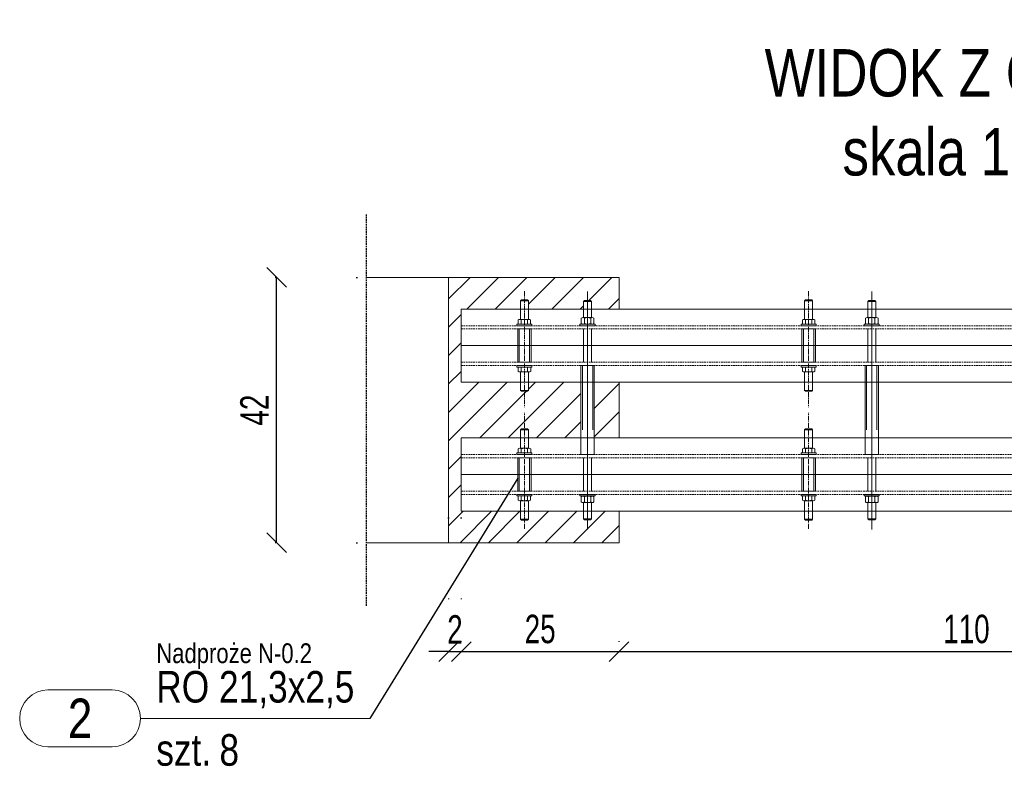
# Model space of a CAD drawing. Header units: millimetres. Extents: x 11149 to 111407, y -107619 to -23630.
# Tile 191 of 245: x 18685 to 18840, y -28742 to -28623. Entities that reach past the tile are written whole.
import ezdxf
from ezdxf.enums import TextEntityAlignment as Align

# ---------------------------------------------------------------- set-up
doc = ezdxf.new("R2010")
doc.units = ezdxf.units.MM
doc.header["$LTSCALE"] = 2
for name, pattern in [('CENTER2', [28.575, 19.05, -3.175, 3.175, -3.175]), ('DOT', [6.35, 0, -6.35]), ('HIDDEN', [9.525, 6.35, -3.175])]:
    doc.linetypes.add(name, pattern=pattern)
doc.layers.get('0').update_dxf_attribs({"plot": 0})
doc.layers.get('Defpoints').update_dxf_attribs({"color": 1})
for name, color, linetype, lineweight in [('e-cad_252', 252, 'HIDDEN', 9), ('e-cad_cienkie', 1, 'Continuous', 9), ('e-cad_opisy', 7, 'Continuous', 9), ('e-cad_osie', 22, 'CENTER2', 9), ('e-cad_stal_kontur', 222, 'Continuous', 20), ('e-cad_stal_ukryte', 222, 'HIDDEN', 9), ('e-cad_wymiary', 4, 'Continuous', 9)]:
    doc.layers.add(name, color=color, linetype=linetype, lineweight=lineweight)
doc.layers.add('e-cad_rzutnie', color=61, linetype='Continuous', lineweight=9, plot=False)
doc.layers.add('e-cad_ukryte', color=30, linetype='HIDDEN')
doc.styles.add('e-cad_1', font='arial.ttf', dxfattribs={"width": 0.7})
doc.styles.add('e-cad_2', font='arial.ttf', dxfattribs={"width": 0.8})
doc.dimstyles.new('e-cad_1_25_[cm]', dxfattribs={"dimscale": 2.5, "dimtxt": 1.8, "dimasz": 1.25, "dimexe": 1.25, "dimexo": 0.625, "dimgap": 0.5, "dimtad": 1, "dimdec": 0, "dimrnd": 1, "dimzin": 1, "dimtxsty": 'e-cad_1', "dimblk": 'OBLIQUE', "dimcen": 2.5, "dimclrd": 256, "dimclre": 252, "dimclrt": 7, "dimadec": 0, "dimazin": 0, "dimtfac": 1, "dimtix": 1, "dimtmove": 2, "dimatfit": 3, "dimldrblk": 'NONE', "dimfxl": 60, "dimfxlon": 1, "dimarcsym": 0})

# ---------------------------------------------------------------- blocks, each defined once
blk = doc.blocks.new('_OBLIQUE')
at = {"color": 0, "linetype": 'ByBlock', "lineweight": -2}
blk.add_line((-0.5, -0.5), (0.5, 0.5), dxfattribs=at)
blk = doc.blocks.new('*D1278')
at = {"layer": 'Defpoints', "color": 0, "ltscale": 0.5}
for p in [(18752.45, -28700.66), (18754.45, -28700.66), (18754.45, -28723.41)]:
    blk.add_point(p, dxfattribs=at)
at = {"layer": 'e-cad_wymiary', "color": 252, "linetype": 'DOT', "lineweight": -2}
for p, q in [((18752.45, -28702.22), (18752.45, -28726.53)), ((18754.45, -28702.22), (18754.45, -28726.53))]:
    blk.add_line(p, q, dxfattribs=at)
at = {"layer": 'e-cad_wymiary', "lineweight": -2}
for p, q in [((18752.45, -28723.41), (18749.33, -28723.41)), ((18752.45, -28723.41), (18754.45, -28723.41)), ((18754.45, -28723.41), (18757.58, -28723.41))]:
    blk.add_line(p, q, dxfattribs=at)
at = {"layer": 'e-cad_wymiary', "lineweight": -2, "ltscale": 0.5, "xscale": 3.125, "yscale": 3.125, "zscale": 3.125}
blk.add_blockref('_OBLIQUE', (18752.45, -28723.41), dxfattribs=at)
at = {"layer": 'e-cad_wymiary', "lineweight": -2, "ltscale": 0.5, "xscale": 3.125, "yscale": 3.125, "zscale": 3.125, "rotation": 180}
blk.add_blockref('_OBLIQUE', (18754.45, -28723.41), dxfattribs=at)
at = {"layer": 'e-cad_wymiary', "color": 7, "ltscale": 0.5, "insert": (18753.45, -28719.9), "char_height": 4.5, "attachment_point": 5, "style": 'e-cad_1'}
blk.add_mtext('2', dxfattribs=at)
blk = doc.blocks.new('_None')
blk = doc.blocks.new('*D1282')
at = {"layer": 'Defpoints', "color": 0, "ltscale": 0.5}
for p in [(18725.21, -28664.18), (18739.45, -28664.18), (18739.45, -28706.18)]:
    blk.add_point(p, dxfattribs=at)
at = {"layer": 'e-cad_wymiary', "color": 252, "linetype": 'DOT', "lineweight": -2}
for p, q in [((18737.89, -28664.18), (18722.09, -28664.18)), ((18737.89, -28706.18), (18722.09, -28706.18))]:
    blk.add_line(p, q, dxfattribs=at)
at = {"layer": 'e-cad_wymiary', "lineweight": -2}
blk.add_line((18725.21, -28706.18), (18725.21, -28664.18), dxfattribs=at)
at = {"layer": 'e-cad_wymiary', "lineweight": -2, "ltscale": 0.5, "xscale": 3.125, "yscale": 3.125, "zscale": 3.125}
for p, rotation in [((18725.21, -28664.18), 90), ((18725.21, -28706.18), 270)]:
    blk.add_blockref('_OBLIQUE', p, dxfattribs=dict(at, rotation=rotation))
at = {"layer": 'e-cad_wymiary', "color": 7, "ltscale": 0.5, "insert": (18721.7, -28685.18), "char_height": 4.5, "attachment_point": 5, "rotation": 90, "style": 'e-cad_1'}
blk.add_mtext('42', dxfattribs=at)
blk = doc.blocks.new('*D1284')
at = {"layer": 'Defpoints', "color": 0, "ltscale": 0.5}
for p in [(18754.45, -28723.41), (18779.45, -28723.41), (18779.45, -28723.41)]:
    blk.add_point(p, dxfattribs=at)
at = {"layer": 'e-cad_wymiary', "color": 252, "linetype": 'DOT', "lineweight": -2}
for p, q in [((18754.45, -28721.85), (18754.45, -28720.28)), ((18779.45, -28721.85), (18779.45, -28720.28))]:
    blk.add_line(p, q, dxfattribs=at)
at = {"layer": 'e-cad_wymiary', "lineweight": -2}
blk.add_line((18754.45, -28723.41), (18779.45, -28723.41), dxfattribs=at)
at = {"layer": 'e-cad_wymiary', "lineweight": -2, "ltscale": 0.5, "xscale": 3.125, "yscale": 3.125, "zscale": 3.125, "rotation": 180}
blk.add_blockref('_OBLIQUE', (18754.45, -28723.41), dxfattribs=at)
at = {"layer": 'e-cad_wymiary', "lineweight": -2, "ltscale": 0.5, "xscale": 3.125, "yscale": 3.125, "zscale": 3.125}
blk.add_blockref('_OBLIQUE', (18779.45, -28723.41), dxfattribs=at)
at = {"layer": 'e-cad_wymiary', "color": 7, "ltscale": 0.5, "insert": (18766.95, -28719.86), "char_height": 4.5, "attachment_point": 5, "style": 'e-cad_1'}
blk.add_mtext('25', dxfattribs=at)
blk = doc.blocks.new('*D1291')
at = {"layer": 'Defpoints', "color": 0, "ltscale": 0.5}
for p in [(18779.45, -28723.41), (18889.45, -28723.41), (18889.45, -28723.41)]:
    blk.add_point(p, dxfattribs=at)
at = {"layer": 'e-cad_wymiary', "color": 252, "linetype": 'DOT', "lineweight": -2}
for p, q in [((18779.45, -28721.85), (18779.45, -28720.28)), ((18889.45, -28721.85), (18889.45, -28720.28))]:
    blk.add_line(p, q, dxfattribs=at)
at = {"layer": 'e-cad_wymiary', "lineweight": -2}
blk.add_line((18779.45, -28723.41), (18889.45, -28723.41), dxfattribs=at)
at = {"layer": 'e-cad_wymiary', "lineweight": -2, "ltscale": 0.5, "xscale": 3.125, "yscale": 3.125, "zscale": 3.125, "rotation": 180}
blk.add_blockref('_OBLIQUE', (18779.45, -28723.41), dxfattribs=at)
at = {"layer": 'e-cad_wymiary', "lineweight": -2, "ltscale": 0.5, "xscale": 3.125, "yscale": 3.125, "zscale": 3.125}
blk.add_blockref('_OBLIQUE', (18889.45, -28723.41), dxfattribs=at)
at = {"layer": 'e-cad_wymiary', "color": 7, "ltscale": 0.5, "insert": (18834.45, -28719.86), "char_height": 4.5, "attachment_point": 5, "style": 'e-cad_1'}
blk.add_mtext('110', dxfattribs=at)
blk = doc.blocks.new('e-cad_StalOpis_2')
at = {"layer": 'e-cad_cienkie', "ltscale": 0.4}
blk.add_lwpolyline([(-14.866, 1.8), (-10.784, 1.8, -0.991311), (-10.784, -1.8), (-14.866, -1.8, -0.991311)], format="xyb", close=True, dxfattribs=at)
at = {"layer": 'e-cad_cienkie'}
blk.add_lwpolyline([(0, 0), (-9, 0)], dxfattribs=at)
at = {"layer": 'e-cad_opisy', "ltscale": 0.04, "style": 'e-cad_1', "width": 0.8}
for tag, p in [('PROFIL', (-8, 1)), ('s_2', (-8, -3)), ('ILOSC', (-4, -3))]:
    blk.add_attdef(tag, p, '', height=2, dxfattribs=at)
at = {"layer": 'e-cad_opisy', "ltscale": 0.04, "style": 'e-cad_1', "width": 0.95, "flags": 1}
blk.add_attdef('s_1', text='', height=2, dxfattribs=at).set_placement((30.3, 1), align=Align.CENTER)
at = {"layer": 'e-cad_opisy', "color": 9, "ltscale": 0.04, "style": 'e-cad_1', "width": 0.8}
blk.add_attdef('NR', text='', height=2.5, dxfattribs=at).set_placement((-12.825, 0), align=Align.MIDDLE_CENTER)
at = {"layer": 'e-cad_opisy', "ltscale": 0.04, "style": 'e-cad_1', "width": 0.8, "flags": 1}
for tag, p in [('MASA', (0, -15)), ('OBWOD', (0, -20)), ('GATUNEK_STALI', (0, -25))]:
    blk.add_attdef(tag, p, '', height=3, dxfattribs=at)
at = {"layer": 'e-cad_rzutnie', "ltscale": 0.04, "style": 'e-cad_1', "width": 0.8}
blk.add_attdef('POZYCJA', (-8, 3.5), '', height=1.25, dxfattribs=at)
at = {"layer": 'e-cad_rzutnie', "ltscale": 0.04, "style": 'e-cad_1', "width": 0.8, "flags": 1}
blk.add_attdef('DLUGOSC', text='', height=1.25, dxfattribs=at).set_placement((-12.825, -2.05), align=Align.TOP_CENTER)

msp = doc.modelspace()

# ---------------------------------------------------------------- hatches: boundary and pattern name
at = {"layer": 'e-cad_252', "ltscale": 10}
h = msp.add_hatch(dxfattribs=at)
h.set_pattern_fill('ANSI31', color=256)
h.set_pattern_definition([(45, (16843.507, -33023.6427), (-2.245064, 2.245064), [])])
h.paths.add_polyline_path([(18752.45, -28706.18), (18752.45, -28664.18), (18779.45, -28664.18), (18779.45, -28669.18), (18775.09, -28669.18), (18775.09, -28667.97), (18774.94, -28667.82), (18773.97, -28667.82), (18773.82, -28667.97), (18773.82, -28669.18), (18765.09, -28669.18), (18765.09, -28667.89), (18764.94, -28667.74), (18763.97, -28667.74), (18763.82, -28667.89), (18763.82, -28669.18), (18754.45, -28669.18), (18754.45, -28674.98), (18754.45, -28680.78), (18763.82, -28680.78), (18763.82, -28682.06), (18763.97, -28682.21), (18764.94, -28682.21), (18765.09, -28682.06), (18765.09, -28680.78), (18773.39, -28680.78), (18773.39, -28689.58), (18765.09, -28689.58), (18765.09, -28688.29), (18764.94, -28688.14), (18763.97, -28688.14), (18763.82, -28688.29), (18763.82, -28689.58), (18754.45, -28689.58), (18754.45, -28695.38), (18754.45, -28701.18), (18763.82, -28701.18), (18763.82, -28702.46), (18763.97, -28702.61), (18764.94, -28702.61), (18765.09, -28702.46), (18765.09, -28701.18), (18773.82, -28701.18), (18773.82, -28702.38), (18773.97, -28702.53), (18774.94, -28702.53), (18775.09, -28702.38), (18775.09, -28701.18), (18779.45, -28701.18), (18779.45, -28706.18)])
h.paths.add_polyline_path([(18775.52, -28689.58), (18775.52, -28680.78), (18779.45, -28680.78), (18779.45, -28689.58)])

# ---------------------------------------------------------------- linework, layer by layer
at = {"layer": 'e-cad_cienkie'}
msp.add_line((18726.16, -28733.98), (18740, -28733.98), dxfattribs=at)
at = {"layer": 'e-cad_cienkie', "color": 0, "ltscale": 0.8}
for points in [[(18765.65, -28671.82), (18763.25, -28671.82), (18763.25, -28671.57), (18765.65, -28671.57), (18765.65, -28671.82)], [(18763.46, -28671.57), (18763.46, -28670.9)], [(18765.44, -28671.57), (18763.46, -28671.57)], [(18765.2, -28670.82), (18763.71, -28670.82)], [(18763.95, -28671.57), (18763.95, -28670.82)], [(18764.95, -28671.57), (18764.95, -28670.82)], [(18765.44, -28671.57), (18765.44, -28670.9)], [(18810.65, -28671.82), (18808.25, -28671.82), (18808.25, -28671.57), (18810.65, -28671.57), (18810.65, -28671.82)], [(18808.46, -28671.57), (18808.46, -28670.9)], [(18810.44, -28671.57), (18808.46, -28671.57)], [(18810.2, -28670.82), (18808.71, -28670.82)], [(18808.95, -28671.57), (18808.95, -28670.82)], [(18809.95, -28671.57), (18809.95, -28670.82)], [(18810.44, -28671.57), (18810.44, -28670.9)], [(18765.65, -28678.13), (18763.25, -28678.13), (18763.25, -28678.38), (18765.65, -28678.38), (18765.65, -28678.13)], [(18763.46, -28678.38), (18763.46, -28679.06)], [(18765.45, -28678.38), (18763.46, -28678.38)], [(18765.2, -28679.13), (18763.71, -28679.13)], [(18763.96, -28678.38), (18763.96, -28679.13)], [(18764.95, -28678.38), (18764.95, -28679.13)], [(18765.45, -28678.38), (18765.45, -28679.06)], [(18810.65, -28678.13), (18808.25, -28678.13), (18808.25, -28678.38), (18810.65, -28678.38), (18810.65, -28678.13)], [(18808.46, -28678.38), (18808.46, -28679.06)], [(18810.45, -28678.38), (18808.46, -28678.38)], [(18810.2, -28679.13), (18808.71, -28679.13)], [(18808.96, -28678.38), (18808.96, -28679.13)], [(18809.95, -28678.38), (18809.95, -28679.13)], [(18810.45, -28678.38), (18810.45, -28679.06)], [(18765.65, -28692.22), (18763.25, -28692.22), (18763.25, -28691.97), (18765.65, -28691.97), (18765.65, -28692.22)], [(18763.46, -28691.97), (18763.46, -28691.3)], [(18765.45, -28691.97), (18763.46, -28691.97)], [(18765.2, -28691.22), (18763.71, -28691.22)], [(18763.96, -28691.97), (18763.96, -28691.22)], [(18764.95, -28691.97), (18764.95, -28691.22)], [(18765.45, -28691.97), (18765.45, -28691.3)], [(18810.65, -28692.22), (18808.25, -28692.22), (18808.25, -28691.97), (18810.65, -28691.97), (18810.65, -28692.22)], [(18808.46, -28691.97), (18808.46, -28691.3)], [(18810.45, -28691.97), (18808.46, -28691.97)], [(18810.2, -28691.22), (18808.71, -28691.22)], [(18808.96, -28691.97), (18808.96, -28691.22)], [(18809.95, -28691.97), (18809.95, -28691.22)], [(18810.45, -28691.97), (18810.45, -28691.3)], [(18765.65, -28698.53), (18763.25, -28698.53), (18763.25, -28698.78), (18765.65, -28698.78), (18765.65, -28698.53)], [(18763.46, -28698.78), (18763.46, -28699.46)], [(18765.44, -28698.78), (18763.46, -28698.78)], [(18765.2, -28699.53), (18763.71, -28699.53)], [(18763.95, -28698.78), (18763.95, -28699.53)], [(18764.95, -28698.78), (18764.95, -28699.53)], [(18765.44, -28698.78), (18765.44, -28699.46)], [(18810.65, -28698.53), (18808.25, -28698.53), (18808.25, -28698.78), (18810.65, -28698.78), (18810.65, -28698.53)], [(18808.46, -28698.78), (18808.46, -28699.46)], [(18810.44, -28698.78), (18808.46, -28698.78)], [(18810.2, -28699.53), (18808.71, -28699.53)], [(18808.95, -28698.78), (18808.95, -28699.53)], [(18809.95, -28698.78), (18809.95, -28699.53)], [(18810.44, -28698.78), (18810.44, -28699.46)]]:
    msp.add_lwpolyline(points, dxfattribs=at)
for points in [[(18763.95, -28670.9, 0.302267), (18763.46, -28670.9)], [(18764.95, -28670.9, 0.151134), (18763.95, -28670.9)], [(18765.44, -28670.9, 0.302267), (18764.95, -28670.9)], [(18808.95, -28670.9, 0.302267), (18808.46, -28670.9)], [(18809.95, -28670.9, 0.151134), (18808.95, -28670.9)], [(18810.44, -28670.9, 0.302267), (18809.95, -28670.9)], [(18763.96, -28679.06, -0.302267), (18763.46, -28679.06)], [(18764.95, -28679.06, -0.151134), (18763.96, -28679.06)], [(18765.45, -28679.06, -0.302267), (18764.95, -28679.06)], [(18808.96, -28679.06, -0.302267), (18808.46, -28679.06)], [(18809.95, -28679.06, -0.151134), (18808.96, -28679.06)], [(18810.45, -28679.06, -0.302267), (18809.95, -28679.06)], [(18763.96, -28691.3, 0.302267), (18763.46, -28691.3)], [(18764.95, -28691.3, 0.151134), (18763.96, -28691.3)], [(18765.45, -28691.3, 0.302267), (18764.95, -28691.3)], [(18808.96, -28691.3, 0.302267), (18808.46, -28691.3)], [(18809.95, -28691.3, 0.151134), (18808.96, -28691.3)], [(18810.45, -28691.3, 0.302267), (18809.95, -28691.3)], [(18763.95, -28699.46, -0.302267), (18763.46, -28699.46)], [(18764.95, -28699.46, -0.151134), (18763.95, -28699.46)], [(18765.44, -28699.46, -0.302267), (18764.95, -28699.46)], [(18808.95, -28699.46, -0.302267), (18808.46, -28699.46)], [(18809.95, -28699.46, -0.151134), (18808.95, -28699.46)], [(18810.44, -28699.46, -0.302267), (18809.95, -28699.46)]]:
    msp.add_lwpolyline(points, format="xyb", dxfattribs=at)
at = {"layer": 'e-cad_opisy'}
for p, q in [((18739.45, -28664.18), (18779.45, -28664.18)), ((18752.45, -28664.18), (18752.45, -28706.18)), ((18779.45, -28669.18), (18779.45, -28664.18)), ((18779.45, -28689.58), (18779.45, -28680.78)), ((18779.45, -28706.18), (18779.45, -28701.18)), ((18739.45, -28706.18), (18779.45, -28706.18))]:
    msp.add_line(p, q, dxfattribs=at)
at = {"layer": 'e-cad_opisy', "color": 0, "linetype": 'HIDDEN', "ltscale": 4}
for p, q in [((18763.82, -28667.89), (18765.09, -28667.89)), ((18763.97, -28667.74), (18764.94, -28667.74)), ((18773.82, -28667.97), (18775.09, -28667.97)), ((18773.97, -28667.82), (18774.94, -28667.82)), ((18808.82, -28667.89), (18810.09, -28667.89)), ((18808.97, -28667.74), (18809.94, -28667.74)), ((18818.82, -28667.97), (18820.09, -28667.97)), ((18818.97, -28667.82), (18819.94, -28667.82)), ((18773.82, -28677.62), (18773.82, -28672.33)), ((18775.09, -28677.62), (18775.09, -28672.33)), ((18818.82, -28677.62), (18818.82, -28672.33)), ((18820.09, -28677.62), (18820.09, -28672.33)), ((18763.82, -28682.06), (18765.09, -28682.06)), ((18763.97, -28682.21), (18764.94, -28682.21)), ((18808.82, -28682.06), (18810.09, -28682.06)), ((18808.97, -28682.21), (18809.94, -28682.21)), ((18763.82, -28688.29), (18765.09, -28688.29)), ((18763.97, -28688.14), (18764.94, -28688.14)), ((18808.82, -28688.29), (18810.09, -28688.29)), ((18808.97, -28688.14), (18809.94, -28688.14)), ((18773.82, -28698.02), (18773.82, -28692.73)), ((18775.09, -28698.02), (18775.09, -28692.73)), ((18818.82, -28698.02), (18818.82, -28692.73)), ((18820.09, -28698.02), (18820.09, -28692.73)), ((18763.82, -28702.46), (18765.09, -28702.46)), ((18763.97, -28702.61), (18764.94, -28702.61)), ((18773.82, -28702.38), (18775.09, -28702.38)), ((18773.97, -28702.53), (18774.94, -28702.53)), ((18808.82, -28702.46), (18810.09, -28702.46)), ((18808.97, -28702.61), (18809.94, -28702.61)), ((18818.82, -28702.38), (18820.09, -28702.38)), ((18818.97, -28702.53), (18819.94, -28702.53))]:
    msp.add_line(p, q, dxfattribs=at)
for points in [[(18763.97, -28667.74), (18763.82, -28667.89), (18763.82, -28670.82)], [(18764.94, -28667.74), (18765.09, -28667.89), (18765.09, -28670.82)], [(18773.97, -28667.82), (18773.82, -28667.97), (18773.82, -28670.53)], [(18774.94, -28667.82), (18775.09, -28667.97), (18775.09, -28670.53)], [(18808.97, -28667.74), (18808.82, -28667.89), (18808.82, -28670.82)], [(18809.94, -28667.74), (18810.09, -28667.89), (18810.09, -28670.82)], [(18818.97, -28667.82), (18818.82, -28667.97), (18818.82, -28670.53)], [(18819.94, -28667.82), (18820.09, -28667.97), (18820.09, -28670.53)], [(18763.97, -28682.21), (18763.82, -28682.06), (18763.82, -28679.13)], [(18764.94, -28682.21), (18765.09, -28682.06), (18765.09, -28679.13)], [(18808.97, -28682.21), (18808.82, -28682.06), (18808.82, -28679.13)], [(18809.94, -28682.21), (18810.09, -28682.06), (18810.09, -28679.13)], [(18763.97, -28688.14), (18763.82, -28688.29), (18763.82, -28691.22)], [(18764.94, -28688.14), (18765.09, -28688.29), (18765.09, -28691.22)], [(18808.97, -28688.14), (18808.82, -28688.29), (18808.82, -28691.22)], [(18809.94, -28688.14), (18810.09, -28688.29), (18810.09, -28691.22)], [(18763.97, -28702.61), (18763.82, -28702.46), (18763.82, -28699.53)], [(18764.94, -28702.61), (18765.09, -28702.46), (18765.09, -28699.53)], [(18773.97, -28702.53), (18773.82, -28702.38), (18773.82, -28699.82)], [(18774.94, -28702.53), (18775.09, -28702.38), (18775.09, -28699.82)], [(18808.97, -28702.61), (18808.82, -28702.46), (18808.82, -28699.53)], [(18809.94, -28702.61), (18810.09, -28702.46), (18810.09, -28699.53)], [(18818.97, -28702.53), (18818.82, -28702.38), (18818.82, -28699.82)], [(18819.94, -28702.53), (18820.09, -28702.38), (18820.09, -28699.82)]]:
    msp.add_lwpolyline(points, dxfattribs=at)
at = {"layer": 'e-cad_opisy'}
for points in [[(18775.65, -28671.82), (18773.25, -28671.82), (18773.25, -28671.57), (18775.65, -28671.57), (18775.65, -28671.82)], [(18773.46, -28670.64), (18773.46, -28671.47)], [(18775.2, -28670.53), (18773.71, -28670.53)], [(18775.2, -28671.57), (18773.71, -28671.57)], [(18773.96, -28670.53), (18773.96, -28671.57)], [(18774.95, -28670.53), (18774.95, -28671.57)], [(18775.45, -28670.64), (18775.45, -28671.47)], [(18820.65, -28671.82), (18818.25, -28671.82), (18818.25, -28671.57), (18820.65, -28671.57), (18820.65, -28671.82)], [(18818.46, -28670.64), (18818.46, -28671.47)], [(18820.2, -28670.53), (18818.71, -28670.53)], [(18820.2, -28671.57), (18818.71, -28671.57)], [(18818.96, -28670.53), (18818.96, -28671.57)], [(18819.95, -28670.53), (18819.95, -28671.57)], [(18820.45, -28670.64), (18820.45, -28671.47)], [(18775.65, -28698.53), (18773.25, -28698.53), (18773.25, -28698.78), (18775.65, -28698.78), (18775.65, -28698.53)], [(18773.46, -28699.72), (18773.46, -28698.89)], [(18775.2, -28698.78), (18773.71, -28698.78)], [(18775.2, -28699.82), (18773.71, -28699.82)], [(18773.96, -28699.82), (18773.96, -28698.78)], [(18774.95, -28699.82), (18774.95, -28698.78)], [(18775.45, -28699.72), (18775.45, -28698.89)], [(18820.65, -28698.53), (18818.25, -28698.53), (18818.25, -28698.78), (18820.65, -28698.78), (18820.65, -28698.53)], [(18818.46, -28699.72), (18818.46, -28698.89)], [(18820.2, -28698.78), (18818.71, -28698.78)], [(18820.2, -28699.82), (18818.71, -28699.82)], [(18818.96, -28699.82), (18818.96, -28698.78)], [(18819.95, -28699.82), (18819.95, -28698.78)], [(18820.45, -28699.72), (18820.45, -28698.89)]]:
    msp.add_lwpolyline(points, dxfattribs=at)
for points in [[(18773.96, -28670.64, 0.419144), (18773.46, -28670.64)], [(18773.96, -28671.47, -0.419144), (18773.46, -28671.47)], [(18774.95, -28670.64, 0.209572), (18773.96, -28670.64)], [(18774.95, -28671.47, -0.209572), (18773.96, -28671.47)], [(18775.45, -28670.64, 0.419144), (18774.95, -28670.64)], [(18775.45, -28671.47, -0.419144), (18774.95, -28671.47)], [(18818.96, -28670.64, 0.419144), (18818.46, -28670.64)], [(18818.96, -28671.47, -0.419144), (18818.46, -28671.47)], [(18819.95, -28670.64, 0.209572), (18818.96, -28670.64)], [(18819.95, -28671.47, -0.209572), (18818.96, -28671.47)], [(18820.45, -28670.64, 0.419144), (18819.95, -28670.64)], [(18820.45, -28671.47, -0.419144), (18819.95, -28671.47)], [(18773.96, -28698.89, 0.419144), (18773.46, -28698.89)], [(18773.96, -28699.72, -0.419144), (18773.46, -28699.72)], [(18774.95, -28698.89, 0.209572), (18773.96, -28698.89)], [(18774.95, -28699.72, -0.209572), (18773.96, -28699.72)], [(18775.45, -28698.89, 0.419144), (18774.95, -28698.89)], [(18775.45, -28699.72, -0.419144), (18774.95, -28699.72)], [(18818.96, -28698.89, 0.419144), (18818.46, -28698.89)], [(18818.96, -28699.72, -0.419144), (18818.46, -28699.72)], [(18819.95, -28698.89, 0.209572), (18818.96, -28698.89)], [(18819.95, -28699.72, -0.209572), (18818.96, -28699.72)], [(18820.45, -28698.89, 0.419144), (18819.95, -28698.89)], [(18820.45, -28699.72, -0.419144), (18819.95, -28699.72)]]:
    msp.add_lwpolyline(points, format="xyb", dxfattribs=at)
at = {"layer": 'e-cad_osie', "ltscale": 0.02}
for points in [[(18764.45, -28666.36), (18764.45, -28684.73)], [(18809.45, -28666.36), (18809.45, -28684.73)], [(18764.45, -28703.99), (18764.45, -28685.63)], [(18809.45, -28703.99), (18809.45, -28685.63)]]:
    msp.add_lwpolyline(points, dxfattribs=at)
at = {"layer": 'e-cad_osie'}
for points in [[(18774.45, -28666.43), (18774.45, -28704.11)], [(18819.45, -28666.43), (18819.45, -28704.11)]]:
    msp.add_lwpolyline(points, dxfattribs=at)
at = {"layer": 'e-cad_stal_kontur'}
for points in [[(18754.45, -28669.18), (18914.45, -28669.18)], [(18754.45, -28669.18), (18754.45, -28674.98)], [(18754.45, -28674.98), (18914.45, -28674.98)], [(18754.45, -28674.98), (18914.45, -28674.98)], [(18754.45, -28674.98), (18754.45, -28680.78)], [(18775.52, -28678.13), (18773.39, -28678.13)], [(18820.52, -28678.13), (18818.39, -28678.13)], [(18754.45, -28680.78), (18914.45, -28680.78)], [(18754.45, -28689.58), (18914.45, -28689.58)], [(18754.45, -28689.58), (18754.45, -28695.38)], [(18773.39, -28692.22), (18775.52, -28692.22)], [(18818.39, -28692.22), (18820.52, -28692.22)], [(18754.45, -28695.38), (18914.45, -28695.38)], [(18754.45, -28695.38), (18754.45, -28701.18)], [(18754.45, -28695.38), (18914.45, -28695.38)], [(18754.45, -28701.18), (18914.45, -28701.18)]]:
    msp.add_lwpolyline(points, dxfattribs=at)
at = {"layer": 'e-cad_stal_kontur', "color": 0, "ltscale": 0.8}
for points in [[(18763.39, -28672.33), (18763.39, -28677.62), (18765.52, -28677.62), (18765.52, -28672.33)], [(18808.39, -28672.33), (18808.39, -28677.62), (18810.52, -28677.62), (18810.52, -28672.33)], [(18773.39, -28678.13), (18773.39, -28692.22), (18775.52, -28692.22), (18775.52, -28678.13)], [(18818.39, -28678.13), (18818.39, -28692.22), (18820.52, -28692.22), (18820.52, -28678.13)], [(18763.39, -28698.02), (18763.39, -28692.73), (18765.52, -28692.73), (18765.52, -28698.02)], [(18808.39, -28698.02), (18808.39, -28692.73), (18810.52, -28692.73), (18810.52, -28698.02)]]:
    msp.add_lwpolyline(points, close=True, dxfattribs=at)
at = {"layer": 'e-cad_stal_ukryte', "ltscale": 0.02}
for points in [[(18754.45, -28671.82), (18914.45, -28671.82)], [(18754.45, -28672.33), (18914.45, -28672.33)], [(18754.45, -28677.62), (18914.45, -28677.62)], [(18754.45, -28678.13), (18914.45, -28678.13)], [(18754.45, -28692.22), (18914.45, -28692.22)], [(18754.45, -28692.73), (18914.45, -28692.73)], [(18754.45, -28698.02), (18914.45, -28698.02)], [(18754.45, -28698.53), (18914.45, -28698.53)]]:
    msp.add_lwpolyline(points, dxfattribs=at)
at = {"layer": 'e-cad_stal_ukryte', "color": 0, "ltscale": 0.8}
for points in [[(18763.64, -28672.33), (18763.64, -28677.62)], [(18765.27, -28672.33), (18765.27, -28677.62)], [(18808.64, -28672.33), (18808.64, -28677.62)], [(18810.27, -28672.33), (18810.27, -28677.62)], [(18773.64, -28678.13), (18773.64, -28692.22)], [(18775.27, -28678.13), (18775.27, -28692.22)], [(18818.64, -28678.13), (18818.64, -28692.22)], [(18820.27, -28678.13), (18820.27, -28692.22)], [(18763.64, -28698.02), (18763.64, -28692.73)], [(18765.27, -28698.02), (18765.27, -28692.73)], [(18808.64, -28698.02), (18808.64, -28692.73)], [(18810.27, -28698.02), (18810.27, -28692.73)]]:
    msp.add_lwpolyline(points, dxfattribs=at)
at = {"layer": 'e-cad_ukryte', "ltscale": 0.02}
msp.add_line((18739.45, -28716.18), (18739.45, -28654.18), dxfattribs=at)

# ---------------------------------------------------------------- block references
at = {"layer": 'e-cad_opisy', "ltscale": 0.5, "xscale": 2.5, "yscale": 2.5, "zscale": 2.5}
msp.add_blockref('e-cad_StalOpis_2', (18726.16, -28733.98), dxfattribs=at).add_auto_attribs({'NR': '2', 'PROFIL': 'RO 21,3x2,5', 'ILOSC': '8', 'POZYCJA': 'Nadproże N-0.2', 's_2': 'szt.'})

# ---------------------------------------------------------------- texts
at = {"layer": 'e-cad_opisy', "ltscale": 0.8, "insert": (18833.92, -28648.15), "char_height": 7.5, "width": 113.777, "attachment_point": 8, "style": 'e-cad_2'}
msp.add_mtext('WIDOK Z GÓRY\\Pskala 1:25', dxfattribs=at)

# ---------------------------------------------------------------- dimensions: what is measured, and where the dimension line sits
at = {"layer": 'e-cad_wymiary'}
dim = msp.add_linear_dim(base=(18725.21, -28664.18), p1=(18739.45, -28706.18), p2=(18739.45, -28664.18), angle=90, dimstyle='e-cad_1_25_[cm]', dxfattribs=at)
dim.commit()
dim.dimension.update_dxf_attribs({"geometry": '*D1282', "text_midpoint": (18721.7, -28685.18)})
for base, p1, p2, picture, middle in [((18754.45, -28723.41), (18752.45, -28700.66), (18754.45, -28700.66), '*D1278', (18753.45, -28719.9)), ((18779.45, -28723.41), (18754.45, -28723.41), (18779.45, -28723.41), '*D1284', (18766.95, -28719.86)), ((18889.45, -28723.41), (18779.45, -28723.41), (18889.45, -28723.41), '*D1291', (18834.45, -28719.86))]:
    dim = msp.add_linear_dim(base=base, p1=p1, p2=p2, dimstyle='e-cad_1_25_[cm]', dxfattribs=at)
    dim.commit()
    dim.dimension.update_dxf_attribs({"geometry": picture, "text_midpoint": middle})

# ---------------------------------------------------------------- leaders
at = {"layer": 'e-cad_cienkie', "has_arrowhead": 0}
msp.add_leader([(18763.39, -28695.97), (18740, -28733.98)], dimstyle='e-cad_1_25_[cm]', override={"dimldrblk": 'None'}, dxfattribs=at)

doc.saveas('drawing.dxf')
